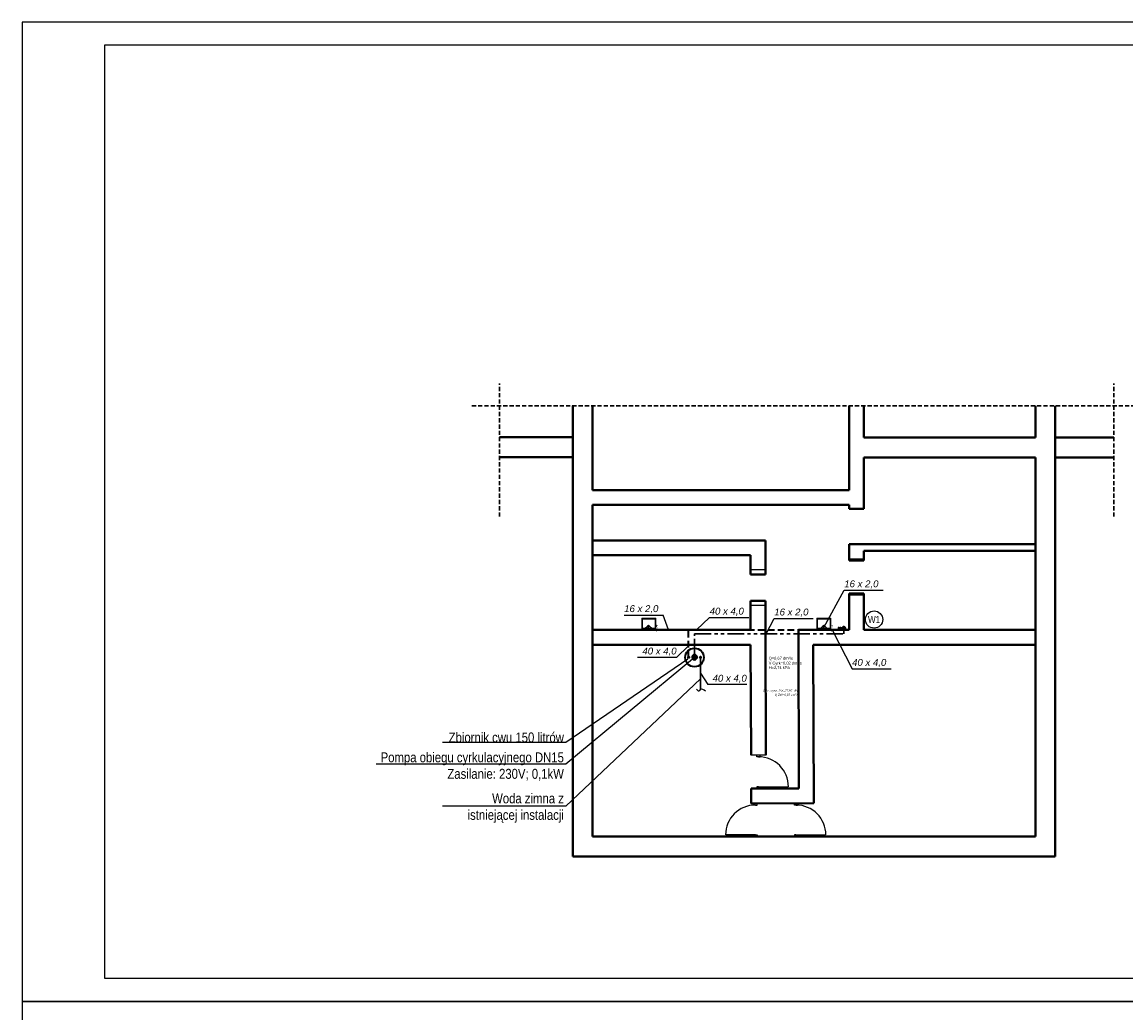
# Model space of a CAD drawing. Header units: millimetres. Extents: x 50532 to 99257, y 49161 to 61325.
# Tile 5 of 95: x 57035 to 60383, y 52096 to 55101. Entities that reach past the tile are written whole.
import ezdxf
from ezdxf import colors
from ezdxf.entities.mleader import LeaderData, LeaderLine
from ezdxf.enums import TextEntityAlignment as Align
from ezdxf.lldxf.tags import DXFTag
from ezdxf.math import Vec2, Vec3

# ---------------------------------------------------------------- set-up
doc = ezdxf.new("R2010")
doc.units = ezdxf.units.MM
for name, pattern in [('DASHED', [19.05, 12.7, -6.35]), ('DASHEDX2', [1.5, 1, -0.5]), ('PHANTOM', [2.5, 1.25, -0.25, 0.25, -0.25, 0.25, -0.25])]:
    doc.linetypes.add(name, pattern=pattern)
for name, color, linetype, lineweight in [('_OZC', 1, 'Continuous', 35), ('gruba', 8, 'Continuous', 40), ('IS_ARMATURA', 7, 'Continuous', 35), ('IS_KAN_OPIS', 7, 'Continuous', 30), ('IS_WC', 1, 'DASHEDX2', 35), ('IS_WZ', 5, 'Continuous', 30), ('KRESKOWANIE', 9, 'Continuous', 0), ('PRZERYWANA', 8, 'DASHED', 30), ('średnia', 8, 'Continuous', 25)]:
    doc.layers.add(name, color=color, linetype=linetype, lineweight=lineweight)
for name, color, linetype in [('CP_UCSSPEC', 8, 'Continuous'), ('IS_Inne_Urzadzenia_Therm', 7, 'SOLID'), ('IS_Opisy_działek_Wodociag', 7, 'SOLID'), ('IS_Text_Innych_Urzadzen_Wodociag', 7, 'Continuous'), ('IS_Text_Konstrukcji', 7, 'Continuous'), ('IS_Text_Odbiornikow_Wodociag', 7, 'Continuous'), ('TABELKA', 7, 'Continuous')]:
    doc.layers.add(name, color=color, linetype=linetype)
doc.layers.add('IS_Cyrkulacja', color=7, linetype='PHANTOM', lineweight=30, true_color=0x800080)
doc.layers.add('IS_Odbiorniki', color=7, linetype='SOLID', true_color=0x000000)
doc.layers.add('IS_Okna_Drzwi', color=7, linetype='SOLID', true_color=0x000000)
doc.styles.add('ARIAL', font='ARIALN.TTF')
doc.styles.add('Arial Narrow_1', font='ARIALN.TTF')
doc.styles.add('CP_ATTR', font='romans.shx')
doc.styles.get("Standard").update_dxf_attribs({"font": 'GOTHIC.TTF'})
tags = doc.linetypes.add('SOLID', pattern=[10, 10, 0]).pattern_tags.tags
tags[6:7] = [DXFTag(74, 4), DXFTag(75, 0), DXFTag(340, '0'), DXFTag(46, 0.0), DXFTag(50, 0.0), DXFTag(44, 0.0), DXFTag(45, 0.0)]
tags[4:5] = [DXFTag(74, 4), DXFTag(75, 0), DXFTag(340, '0'), DXFTag(46, 0.0), DXFTag(50, 0.0), DXFTag(44, 0.0), DXFTag(45, 0.0)]

# ---------------------------------------------------------------- blocks, each defined once
blk = doc.blocks.new('cp_insbp_1')
blk.add_point((0, 0))
at = {"style": 'CP_ATTR', "flags": 9}
for tag in ['FORM', 'TYPE', 'ID', 'WIDTH', 'HEIGHT', 'SYSTEM', 'VERSION', 'PIPE', 'OTHER']:
    blk.add_attdef(tag, text='', height=0.00005, dxfattribs=at).set_placement((-1, 1), align=Align.MIDDLE_LEFT)
blk = doc.blocks.new('cp_insbp_2')
blk.add_point((0, 0))
at = {"style": 'CP_ATTR', "flags": 9}
for tag in ['FORM', 'TYPE', 'ID', 'WIDTH', 'HEIGHT', 'SYSTEM', 'VERSION', 'PIPE', 'OTHER']:
    blk.add_attdef(tag, text='', height=0.00005, dxfattribs=at).set_placement((-1, 1), align=Align.MIDDLE_LEFT)
blk = doc.blocks.new('cp_insbp_3')
blk.add_point((0, 0))
at = {"style": 'CP_ATTR', "flags": 9}
for tag in ['OTHER', 'PIPE', 'VERSION', 'SYSTEM', 'HEIGHT', 'WIDTH', 'ID', 'TYPE', 'FORM']:
    blk.add_attdef(tag, text='', height=0.00005, dxfattribs=at).set_placement((-1, 1), align=Align.MIDDLE_LEFT)
blk = doc.blocks.new('2DARZ_115a_f5x525s')
for p, q in [((-21.5, 0), (21.5, 0)), ((-21.5, 0), (-21.5, -35)), ((21.5, 0), (21.5, -35)), ((-19, -5), (19, -5)), ((-19, -5), (-19, -32.5)), ((-19, -32.5), (19, -32.5)), ((19, -5), (19, -32.5)), ((-21.5, -35), (21.5, -35))]:
    blk.add_line(p, q)
blk.add_circle((0, -10.9), 1.75)
at = {"layer": 'CP_UCSSPEC', "xscale": 0.005, "yscale": 0.005, "zscale": 0.005}
for name, p in [('cp_insbp_2', (-21.5, 0)), ('cp_insbp_1', (0, 0)), ('cp_insbp_3', (21.5, 0))]:
    blk.add_blockref(name, p, dxfattribs=at)
at = {"style": 'CP_ATTR', "flags": 9}
for tag in ['OTHER', 'PRICE', 'WEIGHT', 'CHARACTER', 'ORDER-NO', 'PRODUCT-TYPE', 'ARTICLE', 'PRODUCER', 'NUMBER', 'GROUP', 'NAME']:
    blk.add_attdef(tag, text='', height=0.00005, dxfattribs=at).set_placement((-9.4, -1.2), align=Align.MIDDLE_LEFT)
blk = doc.blocks.new('G$CE5A29E02')
at = {"layer": 'gruba'}
for p, q in [((-522.8, 555.9), (-522.8, -810.8)), ((-522.8, 555.9), (-522.8, -810.8)), ((-462.8, 555.9), (-462.8, 300.2)), ((315.2, 555.9), (315.2, 300.2)), ((360.2, 555.9), (360.2, 459.2)), ((880.2, 555.9), (880.2, 459.2)), ((940.2, 555.9), (940.2, -810.8)), ((940.2, 555.9), (940.2, -810.8)), ((-522.8, 460.2), (-744.7, 460.2)), ((880.2, 459.2), (360.2, 459.2)), ((1118.1, 459.2), (940.2, 459.2)), ((-522.8, 400.2), (-744.7, 400.2)), ((-522.8, 400.2), (-744.7, 400.2)), ((880.2, 399.2), (360.2, 399.2)), ((360.2, 399.2), (360.2, 242.9)), ((880.2, 399.2), (880.2, -750.8)), ((1118.1, 399.2), (940.2, 399.2)), ((1118.1, 399.2), (940.2, 399.2)), ((315.2, 300.2), (-462.8, 300.2)), ((315.2, 255.2), (-462.8, 255.2)), ((-462.8, 255.2), (-462.8, -750.8)), ((315.2, 255.2), (315.2, 242.9)), ((315.2, 242.9), (360.2, 242.9)), ((61.4, 147.2), (-462.8, 147.2)), ((61.4, 147.2), (61.4, 43.9)), ((880.2, 136.2), (315.2, 136.2)), ((315.2, 136.2), (315.2, 86.2)), ((16.4, 102.2), (-462.8, 102.2)), ((16.4, 102.2), (16.4, 43.9)), ((880.2, 116.2), (360.2, 116.2)), ((360.2, 116.2), (360.2, 86.2)), ((315.2, 86.2), (360.2, 86.2)), ((61.4, 43.9), (16.4, 43.9)), ((315.2, -123.8), (315.2, -14)), ((360.2, -14), (315.2, -14)), ((360.2, -123.8), (360.2, -14)), ((16.4, -36.1), (16.4, -123.8)), ((61.4, -36.1), (16.4, -36.1)), ((61.4, -36.1), (61.4, -123.8)), ((16.4, -123.8), (-462.8, -123.8)), ((161.6, -123.8), (163.1, -604.8)), ((315.2, -123.8), (161.6, -123.8)), ((880.2, -123.8), (360.2, -123.8)), ((16.4, -168.8), (-462.8, -168.8)), ((880.2, -168.8), (206.2, -168.8)), ((206.2, -168.8), (208.2, -649.8)), ((208, -585.8), (208.2, -585.8)), ((18.1, -604.8), (163.1, -604.8)), ((18.1, -604.8), (18.2, -650.2)), ((18.1, -650.2), (208.2, -649.8)), ((-462.8, -750.8), (880.2, -750.8)), ((-522.8, -810.8), (940.2, -810.8)), ((-522.8, -810.8), (-102.8, -810.8)), ((17.2, -810.8), (403.2, -810.8)), ((523.2, -810.8), (940.2, -810.8))]:
    blk.add_line(p, q, dxfattribs=at)
for points in [[(61.4, -123.8), (62.7, -503.9)], [(16.4, -168.8), (17.7, -504)]]:
    blk.add_lwpolyline(points, dxfattribs=at)
at = {"layer": 'PRZERYWANA'}
for p, q in [((-744.7, 219.5), (-744.7, 622.8)), ((1118.1, 219.5), (1118.1, 622.8)), ((1222, 555.9), (-835.3, 555.9))]:
    blk.add_line(p, q, dxfattribs=at)
at = {"layer": 'średnia'}
for p, q in [((62.7, -503.9), (17.7, -504)), ((35.6, -508.9), (35.6, -503.9)), ((40.6, -508.9), (35.6, -508.9)), ((40.6, -508.9), (45.6, -508.9)), ((45.6, -508.9), (45.6, -503.9)), ((40.5, -599.7), (35.5, -599.7)), ((35.5, -599.7), (35.5, -604.7)), ((40.5, -599.7), (45.5, -599.7)), ((40.5, -599.7), (130.5, -599.7)), ((45.5, -599.7), (45.5, -604.7)), ((26.2, -655.1), (26.2, -650.1)), ((31.2, -655.1), (26.2, -655.1)), ((31.2, -655.1), (36.2, -655.1)), ((36.2, -655.1), (36.2, -650.1)), ((149.2, -655.1), (149.2, -650.1)), ((154.2, -655.1), (149.2, -655.1)), ((154.2, -655.1), (159.2, -655.1)), ((159.2, -655.1), (159.2, -650.1)), ((31.2, -745.9), (-58.8, -745.9)), ((31.2, -745.9), (26.2, -745.9)), ((26.2, -745.9), (26.2, -750.9)), ((31.2, -745.9), (36.2, -745.9)), ((36.2, -745.9), (36.2, -750.9)), ((154.1, -745.9), (149.1, -745.9)), ((149.1, -745.9), (149.1, -750.9)), ((154.1, -745.9), (159.1, -745.9)), ((154.1, -745.9), (244.1, -745.9)), ((159.1, -745.9), (159.1, -750.9))]:
    blk.add_line(p, q, dxfattribs=at)
for centre, start, end in [((40.5, -599.7), 0, 89.9858), ((31.2, -745.9), 90.0142, 180), ((154.1, -745.9), 0, 89.9858)]:
    blk.add_arc(centre, 90.8, start, end, dxfattribs=at)
at = {"layer": 'KRESKOWANIE', "ltscale": 20, "rotation": 179.9999999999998}
for p in [(-292.3, -123.8), (238.4, -123.8)]:
    blk.add_blockref('2DARZ_115a_f5x525s', p, dxfattribs=at)
blk = doc.blocks.new('_None')

msp = doc.modelspace()

# ---------------------------------------------------------------- hatches: boundary and pattern name
at = {"layer": 'IS_ARMATURA'}
msp.add_hatch(color=256, dxfattribs=at).paths.add_polyline_path([(59074.8, 53182.1), (59081.3, 53170.8), (59068.2, 53170.8)])
at = {"layer": 'IS_Cyrkulacja', "ltscale": 40}
h = msp.add_hatch(color=256, dxfattribs=at)
h.dxf.hatch_style = 1
edge = h.paths.add_edge_path()
edge.add_arc((59527.5, 53262.5), 5, 0, 360)
at = {"layer": 'IS_Opisy_działek_Wodociag'}
h = msp.add_hatch(color=1, dxfattribs=at)
edge = h.paths.add_edge_path()
edge.add_arc((59466.7, 53257.2), 2.4, 0, 360)
at = {"layer": 'IS_Text_Innych_Urzadzen_Wodociag'}
h = msp.add_hatch(color=1, dxfattribs=at)
edge = h.paths.add_edge_path()
edge.add_arc((59057, 53257.2), 2.4, 0, 360)
at = {"layer": 'IS_WC', "ltscale": 20}
h = msp.add_hatch(color=256, dxfattribs=at)
h.dxf.hatch_style = 1
edge = h.paths.add_edge_path()
edge.add_arc((59517.5, 53262.5), 5, 0, 360)

# ---------------------------------------------------------------- linework, layer by layer
at = {"layer": '_OZC'}
msp.add_line((59517.5, 53257.2), (59517.5, 53261.6), dxfattribs=at)
at = {"layer": 'IS_ARMATURA'}
for p, q in [((59068.2, 53170.8), (59074.8, 53182.1)), ((59081.3, 53170.8), (59068.2, 53170.8)), ((59074.8, 53182.1), (59081.3, 53170.8))]:
    msp.add_line(p, q, dxfattribs=at)
for centre, radius in [((59074.8, 53173.8), 28.2), ((59056.8, 53174.5), 2), ((59056.8, 53174.5), 1), ((59092.8, 53174.5), 2), ((59092.8, 53174.5), 1)]:
    msp.add_circle(centre, radius, dxfattribs=at)
at = {"layer": 'IS_ARMATURA', "extrusion": (0, 0, -1)}
msp.add_ellipse((59074.8, 53174.5), major_axis=(0, -7.56), ratio=1, dxfattribs=at)
at = {"layer": 'IS_Cyrkulacja', "ltscale": 40}
for p, q in [((59075, 53179.8), (59075, 53245)), ((59075, 53245), (59527.5, 53245)), ((59527.5, 53245), (59527.5, 53261.9))]:
    msp.add_line(p, q, dxfattribs=at)
msp.add_circle((59527.5, 53262.5), 5, dxfattribs=at)
at = {"layer": 'IS_Inne_Urzadzenia_Therm', "ltscale": 10, "start_tangent": (-0.814769, 0.579786), "end_tangent": (-0.569156, 0.82223)}
msp.add_spline([(59107.8, 53072), (59092.3, 53076.5), (59088, 53071.6), (59081.2, 53077.7)], degree=3, dxfattribs=at)
at = {"layer": 'IS_Odbiorniki'}
for p, q in [((58921.5, 53258.1), (58935.6, 53272.2)), ((58935.6, 53272.2), (58949.7, 53258.1)), ((59452.6, 53257.7), (59466.7, 53271.8)), ((59466.7, 53271.8), (59480.8, 53257.7)), ((58949.7, 53258.1), (58921.5, 53258.1)), ((59480.8, 53257.7), (59452.6, 53257.7))]:
    msp.add_line(p, q, dxfattribs=at)
at = {"layer": 'IS_Okna_Drzwi'}
for p, q in [((59588.6, 53518.6), (59543.6, 53518.6)), ((59543.6, 53472.5), (59588.6, 53472.5)), ((59244.8, 53440.9), (59289.7, 53440.9)), ((59588.6, 53362.5), (59543.6, 53362.5)), ((59289.7, 53330.9), (59244.8, 53330.9))]:
    msp.add_line(p, q, dxfattribs=at)
at = {"layer": 'IS_Opisy_działek_Wodociag'}
for p, q in [((59466.5, 53264.5), (59528.9, 53377.6)), ((59528.9, 53377.6), (59647.2, 53377.6)), ((58861.4, 53302.5), (58979.7, 53302.5)), ((58996.3, 53257.2), (58979.7, 53302.5)), ((59081, 53257.2), (59120.7, 53295)), ((59120.7, 53295), (59239.1, 53295)), ((59292.4, 53245), (59316.6, 53292.3)), ((59316.6, 53292.3), (59435, 53292.3)), ((59491.9, 53257.2), (59552.7, 53139.4)), ((59056.8, 53209.5), (59020.4, 53174)), ((59020.4, 53174), (58902.1, 53174)), ((59552.7, 53139.4), (59671, 53139.4)), ((59092.8, 53125.7), (59115, 53091.4)), ((59233.3, 53091.4), (59115, 53091.4))]:
    msp.add_line(p, q, dxfattribs=at)
at = {"layer": 'IS_Text_Konstrukcji', "ltscale": 20}
msp.add_circle((59619.4, 53288.9), 26.2, dxfattribs=at)
at = {"layer": 'IS_WC', "ltscale": 20}
for p, q in [((58935.6, 53257.2), (58935.6, 53272.2)), ((59466.7, 53257.2), (59466.7, 53271.8)), ((59057, 53257.2), (58935.6, 53257.2)), ((59056.8, 53174.5), (59056.8, 53257.2)), ((59057, 53257.2), (59466.3, 53257.2)), ((59466.3, 53257.2), (59517.5, 53257.2))]:
    msp.add_line(p, q, dxfattribs=at)
msp.add_circle((59517.5, 53262.5), 5, dxfattribs=at)
at = {"layer": 'IS_WZ', "linetype": 'Continuous', "ltscale": 2}
msp.add_line((59092.8, 53076.9), (59092.8, 53174.5), dxfattribs=at)
at = {"layer": 'TABELKA'}
for points in [[(57035.2, 52130.8), (62735.2, 52130.8), (62735.2, 55100.8), (57035.2, 55100.8)], [(57285.2, 52200.8), (62665.2, 52200.8), (62665.2, 55030.8), (57285.2, 55030.8)], [(57035.2, 49160.8), (62735.2, 49160.8), (62735.2, 52130.8), (57035.2, 52130.8)]]:
    msp.add_lwpolyline(points, close=True, dxfattribs=at)

# ---------------------------------------------------------------- block references
msp.add_blockref('G$CE5A29E02', (59228.4, 53381.4), dxfattribs=at)

# ---------------------------------------------------------------- texts
at = {"layer": 'IS_Opisy_działek_Wodociag', "char_height": 20.88}
for s, insert, attachment_point in [('\\fArial|b0|i1;16 x 2,0', (59528.9, 53382.7), 7), ('\\fArial|b0|i1;16 x 2,0', (58861.4, 53307.5), 7), ('\\fArial|b0|i1;40 x 4,0', (59120.7, 53300), 7), ('\\fArial|b0|i1;16 x 2,0', (59316.6, 53297.3), 7), ('\\fArial|b0|i1;40 x 4,0', (59020.4, 53179), 9), ('\\fArial|b0|i1;40 x 4,0', (59552.7, 53144.4), 7), ('\\fArial|b0|i1;40 x 4,0', (59233.3, 53096.4), 9)]:
    msp.add_mtext(s, dxfattribs=dict(at, insert=insert, attachment_point=attachment_point))
at = {"layer": 'IS_Text_Innych_Urzadzen_Wodociag', "linetype": 'SOLID', "char_height": 6.48, "attachment_point": 9}
for s, insert in [('\\fArial|b0|i0;Ciśn. dysp. ZW=77,97 kPa', (59390, 53067.8)), ('\\fArial|b0|i0;Q ZW=0,67 dm³/s', (59390, 53055.4))]:
    msp.add_mtext(s, dxfattribs=dict(at, insert=insert))
at = {"layer": 'IS_Text_Konstrukcji', "ltscale": 20, "style": 'Arial Narrow_1'}
msp.add_text('W1', height=21.6, dxfattribs=at).set_placement((59619.4, 53288.9), align=Align.MIDDLE_CENTER)
at = {"layer": 'IS_Text_Odbiornikow_Wodociag', "linetype": 'SOLID', "char_height": 9.36, "attachment_point": 2, "rotation": 90}
for s, insert in [('\\fArial|b0|i0;-1.4', (58953.4, 53262.2)), ('\\fArial|b0|i0;-1.1', (59484.6, 53261.8))]:
    msp.add_mtext(s, dxfattribs=dict(at, insert=insert))
at = {"layer": 'IS_Text_Odbiornikow_Wodociag', "linetype": 'SOLID', "char_height": 8.64}
for s, insert, attachment_point in [('\\fArial|b0|i0;Q=0,67 dm³/s', (59299.8, 53164.8), 7), ('\\fArial|b0|i0;V Cyrk=0,02 dm³/s', (59299.8, 53149.8), 7), ('\\fArial|b0|i0;H=2,74 kPa', (59299.8, 53147.7), 1)]:
    msp.add_mtext(s, dxfattribs=dict(at, insert=insert, attachment_point=attachment_point))

# ---------------------------------------------------------------- leaders
at = {"layer": 'IS_KAN_OPIS', "color": 212}
ml = msp.add_multileader_mtext('Standard', dxfattribs=at)
ml.set_content('\\pxqr;{\\C256;Pompa obiegu cyrkulacyjnego DN15\\P\\C1;Zasilanie: 230V; 0,1kW}', color=212, style='ARIAL')
ml.set_leader_properties(color=212)
ml.set_arrow_properties(name='NONE')
ml.build(insert=Vec2(0, 0))
ml.multileader.update_dxf_attribs({"text_left_attachment_type": 6, "text_right_attachment_type": 6, "dogleg_length": 5, "arrow_head_size": 3})
ctx = ml.context
ctx.base_point, ctx.char_height, ctx.arrow_head_size, ctx.landing_gap_size, ctx.plane_origin = Vec3(58125.8, 52849.8), 30, 3, 1, Vec3(57524.5, 52208.5)
ctx.left_attachment, ctx.right_attachment, ctx.text_align_type = 6, 6, 2
notes = []
notes.append((ctx, [(0, (1, 1, 0), (58684.6, 52849.8), (-1, 0), 5, [(0, [(59074.8, 53173.8)], 0, [])])]))
ctx.mtext.insert, ctx.mtext.width, ctx.mtext.alignment, ctx.mtext.flow_direction = Vec3(58678.6, 52885.9), 563.878, 3, 5
ml = msp.add_multileader_mtext('Standard', dxfattribs=at)
ml.set_content('{\\C256;Zbiornik cwu 150 litrów}', color=212, style='ARIAL')
ml.set_leader_properties(color=212)
ml.set_arrow_properties(name='NONE')
ml.build(insert=Vec2(0, 0))
ml.multileader.update_dxf_attribs({"text_left_attachment_type": 6, "text_right_attachment_type": 6, "dogleg_length": 5, "arrow_head_size": 3})
ctx = ml.context
ctx.base_point, ctx.char_height, ctx.arrow_head_size, ctx.landing_gap_size, ctx.plane_origin = Vec3(58329.2, 52915.5), 30, 3, 1, Vec3(57524.5, 52274.2)
ctx.left_attachment, ctx.right_attachment, ctx.text_align_type, ctx.attachment_type = 6, 6, 2, 2
notes.append((ctx, [(0, (1, 1, 0), (58684.6, 52915.5), (-1, 0), 5, [(0, [(59054.7, 53168.8)], 0, [])])]))
ctx.mtext.insert, ctx.mtext.width, ctx.mtext.alignment, ctx.mtext.flow_direction = Vec3(58678.6, 52946.2), 364.585, 3, 5
ml = msp.add_multileader_mtext('Standard', dxfattribs=at)
ml.set_content('{\\C256;Woda zimna z istniejącej instalacji}', color=212, style='ARIAL')
ml.set_leader_properties(color=212)
ml.set_arrow_properties(name='NONE')
ml.build(insert=Vec2(0, 0))
ml.multileader.update_dxf_attribs({"text_left_attachment_type": 6, "text_right_attachment_type": 6, "dogleg_length": 5, "arrow_head_size": 3})
ctx = ml.context
ctx.base_point, ctx.char_height, ctx.arrow_head_size, ctx.landing_gap_size, ctx.plane_origin = Vec3(58390, 52722.6), 30, 3, 1, Vec3(58948.6, 52753.6)
ctx.left_attachment, ctx.right_attachment, ctx.text_align_type, ctx.attachment_type = 6, 6, 2, 2
notes.append((ctx, [(0, (1, 1, 0), (58684.6, 52722.6), (-1, 0), 5, [(0, [(59092.8, 53108.6)], 0, [])])]))
ctx.mtext.insert, ctx.mtext.width, ctx.mtext.alignment, ctx.mtext.flow_direction = Vec3(58678.6, 52761.4), 364.585, 3, 5
for ctx, leaders in notes:
    for number, flags, end, landing, length, lines in leaders:
        leader = LeaderData()
        leader.index, (leader.has_last_leader_line, leader.has_dogleg_vector, leader.attachment_direction) = number, flags
        leader.last_leader_point, leader.dogleg_vector, leader.dogleg_length = Vec3(end), Vec3(landing), length
        for number, points, colour, breaks in lines:
            line = LeaderLine()
            line.index, line.vertices, line.color, line.breaks = number, Vec3.list(points), colors.encode_raw_color(colour), breaks
            leader.lines.append(line)
        ctx.leaders.append(leader)

doc.saveas('drawing.dxf')
